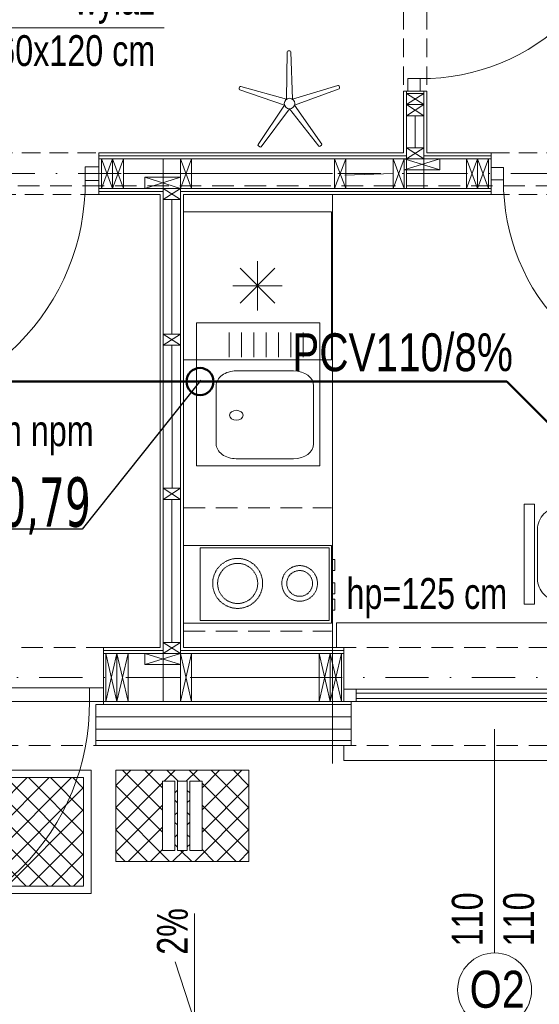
# Model space of a CAD drawing. Header units: inches. Extents: x 57112 to 98566, y -51777 to -16564.
# Tile 61 of 138: x 73999 to 74210, y -20807 to -20408. Entities that reach past the tile are written whole.
import ezdxf
from ezdxf import colors
from ezdxf.entities.mleader import LeaderData, LeaderLine
from ezdxf.lldxf.tags import DXFTag
from ezdxf.math import Vec2, Vec3

# ---------------------------------------------------------------- set-up
doc = ezdxf.new("R2010")
doc.units = ezdxf.units.IN
doc.header["$MEASUREMENT"] = 0
for name, pattern in [('DASHDOT', [1, 0.5, -0.25, 0, -0.25]), ('DASHED2', [0.375, 0.25, -0.125]), ('HIDDEN', [0.375, 0.25, -0.125])]:
    doc.linetypes.add(name, pattern=pattern)
doc.layers.get('0').update_dxf_attribs({"color": 251, "lineweight": 0})
doc.layers.add('# 02 KS RZEDNE', color=26, linetype='Continuous')
for name, color, linetype, lineweight in [('## 02 KS PION', 3, 'Continuous', 30), ('## 02 KS POD POSADZKĄ', 24, 'Continuous', 50), ('## 02 KS SREDNICE', 24, 'Continuous', 15), ('## 05 PODGRZEWACZ', 1, 'SOLID', 30), ('05-wymiary', 251, 'Continuous', 0), ('16a-elew.cienka', 251, 'Continuous', 0), ('A11-kuchnia', 251, 'Continuous', 13), ('A21b-ściana szkielet', 3, 'Continuous', 20), ('p-- ocieplenie-w.zew', 251, 'Continuous', 0), ('p-- zero bud', 250, 'Continuous', 0), ('p--dach', 251, 'Continuous', 30), ('p--drzwi', 251, 'Continuous', 0), ('p--konst-słupy', 251, 'Continuous', 0), ('p--meble wyp.', 251, 'Continuous', 0), ('p--ocieplenie w.wew.', 251, 'Continuous', 0), ('p--okna', 251, 'Continuous', 0), ('p--opis okna', 251, 'Continuous', 0), ('p--opisy dodatkowe', 251, 'Continuous', 0), ('p--osie konstr', 250, 'DASHDOT', 15), ('p--podciąg', 251, 'Continuous', 0), ('p--płyta GK', 251, 'Continuous', 0), ('p--spadki terenu', 251, 'Continuous', 0), ('p--ściana szkielet', 251, 'Continuous', 0)]:
    doc.layers.add(name, color=color, linetype=linetype, lineweight=lineweight)
doc.styles.add('1-100', font='arial.ttf', dxfattribs={"width": 0.75, "height": 18})
doc.styles.add('1-50', font='arial.ttf', dxfattribs={"width": 0.75, "height": 12.5})
doc.styles.add('GENERATED_STYLE_3', font='txt')
doc.styles.add('PZ', font='romand.shx', dxfattribs={"width": 0.7})
doc.styles.get("Standard").update_dxf_attribs({"font": 'arial.ttf', "width": 0.75})
doc.linetypes.add('BATTING', pattern='A,0.0001,-0.1,[134,ltypeshp.shx,S=0.1,R=0,X=-0.1,Y=0],-0.2,[134,ltypeshp.shx,S=0.1,R=180,X=0.1,Y=0],-0.1', length=0.4001)
tags = doc.linetypes.add('SOLID', pattern=[10, 10, 0]).pattern_tags.tags
tags[6:7] = [DXFTag(74, 4), DXFTag(75, 0), DXFTag(340, '0'), DXFTag(46, 0.0), DXFTag(50, 0.0), DXFTag(44, 0.0), DXFTag(45, 0.0)]
tags[4:5] = [DXFTag(74, 4), DXFTag(75, 0), DXFTag(340, '0'), DXFTag(46, 0.0), DXFTag(50, 0.0), DXFTag(44, 0.0), DXFTag(45, 0.0)]
doc.dimstyles.new('PZ', dxfattribs={"dimscale": 0.5, "dimtxt": 2.2, "dimasz": 0, "dimexe": 0, "dimexo": 0, "dimgap": 0.5, "dimtad": 1, "dimdec": 1, "dimlfac": 0.1, "dimzin": 0, "dimdsep": 46, "dimtxsty": 'PZ', "dimcen": 0.09, "dimse1": 1, "dimse2": 1, "dimsd1": 1, "dimsd2": 1, "dimclrd": 8, "dimclre": 8, "dimclrt": 256, "dimadec": 0, "dimazin": 0, "dimtfac": 1, "dimtdec": 1, "dimtofl": 0, "dimtmove": 1, "dimatfit": 3, "dimfxl": 1, "dimtolj": 1, "dimtzin": 0, "dimarcsym": 0})

# ---------------------------------------------------------------- blocks, each defined once
blk = doc.blocks.new('drzwi-90-100')
for p, q in [((10.1, 87.38), (5.05, 87.38)), ((5.05, 87.38), (5.05, 2.53)), ((10.1, 2.53), (10.1, 87.38)), ((5.05, 2.53), (0, 2.53)), ((0, 2.53), (0, -2.53)), ((5.05, -2.53), (5.05, 2.53)), ((5.05, 2.53), (10.1, 2.53)), ((100, 2.53), (94.95, 2.53)), ((94.95, 2.53), (94.95, -2.53)), ((100, -2.53), (100, 2.53)), ((0, -2.53), (5.05, -2.53)), ((94.95, -2.53), (100, -2.53))]:
    blk.add_line(p, q)
blk.add_arc((10.8, 3.23), 84.15, 359.5233, 90.4767)
blk = doc.blocks.new('f021')
blk.add_lwpolyline([(-31.75, 70), (31.75, 70), (31.75, 63.39), (-31.75, 63.39)], close=True)
blk.add_lwpolyline([(-29.65, 14.01), (-29.65, 47.55, -0.414214), (-15.64, 61.57), (15.64, 61.57, -0.414214), (29.65, 47.55), (29.65, 14.01, -0.414214), (15.64, 0), (-15.64, 0, -0.414214)], format="xyb", close=True)
blk = doc.blocks.new('okno-110-szalówka')
at = {"linetype": 'Continuous', "ltscale": 35}
for p, q in [((0, 45.75), (110, 45.75)), ((-3, -10), (113, -10))]:
    blk.add_line(p, q, dxfattribs=at)
for p, q in [((0, 45.75), (0, 39.75)), ((110, 39.75), (110, 45.75)), ((3, 39.75), (3, 21.95)), ((107, 21.95), (107, 39.75)), ((5, 21.95), (0, 21.95)), ((0, 21.95), (0, 16.95)), ((0, 21.95), (0, 0)), ((105, 21.95), (5, 21.95)), ((5, 16.95), (5, 21.95)), ((5, 20.61), (105, 20.61)), ((110, 21.95), (105, 21.95)), ((105, 21.95), (105, 16.95)), ((110, 0), (110, 21.95)), ((110, 16.95), (110, 21.95)), ((0, 16.95), (5, 16.95)), ((5, 18.45), (105, 18.45)), ((5, 16.95), (105, 16.95)), ((105, 16.95), (110, 16.95)), ((-3, 0), (-3, -10)), ((0, 0), (-3, 0)), ((110, 0), (113, 0)), ((113, 0), (113, -10))]:
    blk.add_line(p, q)
at = {"linetype": 'HIDDEN', "ltscale": 35}
for p, q in [((0, 39.75), (110, 39.75)), ((0, 0), (110, 0))]:
    blk.add_line(p, q, dxfattribs=at)
blk = doc.blocks.new('stojak wieszak')
for p, q in [((-0.66, 2.03), (5.74, 20.18)), ((6.18, 20.4), (6.88, 20.18)), ((6.18, 20.4), (6.88, 20.18)), ((7.11, 19.74), (1.72, 1.26)), ((-17.49, 12.18), (-17.07, 12.78)), ((-17.07, 12.78), (-17.49, 12.18)), ((-16.58, 12.86), (-0.66, 2.03)), ((-2.13, -0.01), (-17.42, 11.69)), ((1.72, 1.26), (20.97, 0.78)), ((21.31, 0.43), (21.32, -0.3)), ((21.31, 0.43), (21.32, -0.3)), ((-17.36, -11.79), (-2.13, -0.01)), ((-0.65, -2.03), (-16.51, -12.96)), ((5.85, -20.15), (-0.65, -2.03)), ((20.97, -0.66), (1.73, -1.25)), ((1.73, -1.25), (7.22, -19.7)), ((-16.99, -12.87), (-17.42, -12.28)), ((-17.42, -12.28), (-16.99, -12.87)), ((6.99, -20.14), (6.3, -20.37)), ((6.99, -20.14), (6.3, -20.37))]:
    blk.add_line(p, q)
blk.add_circle((0, 0), 2.13)
for centre, start, end in [((6.07, 20.06), 72.1621, 160.5763), ((6.77, 19.84), 343.748, 72.1621), ((-17.21, 11.98), 144.1621, 232.5763), ((-16.78, 12.57), 55.748, 144.1621), ((20.96, 0.42), 0.1621, 88.5763), ((20.96, -0.31), 271.748, 0.1621), ((-17.14, -12.07), 127.748, 216.1621), ((-16.71, -12.66), 216.1621, 304.5763), ((6.88, -19.8), 288.1621, 16.5763), ((6.19, -20.03), 199.748, 288.1621)]:
    blk.add_arc(centre, 0.355, start, end)
blk = doc.blocks.new('szczotka do butów')
h = blk.add_hatch()
h.set_pattern_fill('ANSI37-Metric', color=256, scale=2, angle=-90, style=0)
h.set_pattern_definition([(-45, (2443.106, -1011.535), (4.490128, 4.490128), []), (45, (2443.106, -1011.535), (-4.490128, 4.490128), [])])
h.paths.add_polyline_path([(0, -37), (54, -37), (54, 0), (0, 0)])
h.paths.add_polyline_path([(19, -4.5), (24, -4.5), (24, -32.5), (19, -32.5)], flags=16)
h.paths.add_polyline_path([(35, -4.5), (30, -4.5), (30, -32.5), (35, -32.5)], flags=16)
h.paths.add_polyline_path([(25, -4.5), (29, -4.5), (29, -32.5), (25, -32.5)], flags=16)
for points in [[(0, -37), (54, -37), (54, 0), (0, 0)], [(19, -4.5), (24, -4.5), (24, -32.5), (19, -32.5)], [(25, -4.5), (29, -4.5), (29, -32.5), (25, -32.5)], [(35, -4.5), (30, -4.5), (30, -32.5), (35, -32.5)]]:
    blk.add_lwpolyline(points, close=True)
blk = doc.blocks.new('ukł.słupów-1K')
at = {"ltscale": 35}
for p, q in [((500.4, 316.5), (493.4, 316.5)), ((369.65, 278.05), (369.65, 290.05)), ((526.65, 278.05), (526.65, 290.05))]:
    blk.add_line(p, q, dxfattribs=at)
for p, q in [((493.4, 312), (500.4, 316.5)), ((493.4, 316.5), (500.4, 312)), ((493.4, 307.5), (500.4, 312)), ((493.4, 312), (500.4, 307.5)), ((493.4, 290.05), (500.4, 294.55)), ((493.4, 294.55), (500.4, 290.05)), ((369.65, 290.05), (374.15, 278.05)), ((374.15, 290.05), (369.65, 278.05)), ((374.15, 290.05), (378.65, 278.05)), ((378.65, 290.05), (374.15, 278.05)), ((401.7, 290.05), (406.2, 278.05)), ((406.2, 290.05), (401.7, 278.05)), ((464.2, 290.05), (468.7, 278.05)), ((468.7, 290.05), (464.2, 278.05)), ((487.9, 290.05), (492.4, 278.05)), ((492.4, 290.05), (487.9, 278.05)), ((492.4, 285.55), (506.9, 290.05)), ((492.4, 290.05), (506.9, 285.55)), ((517.65, 290.05), (522.15, 278.05)), ((522.15, 290.05), (517.65, 278.05)), ((522.15, 290.05), (526.65, 278.05)), ((526.65, 290.05), (522.15, 278.05)), ((387.2, 278.05), (401.7, 282.55)), ((387.2, 282.55), (401.7, 278.05)), ((394.7, 273.55), (401.7, 278.05)), ((394.7, 278.05), (401.7, 273.55)), ((394.7, 214.5), (401.7, 219)), ((394.7, 219), (401.7, 214.5)), ((394.7, 152), (401.7, 156.5)), ((394.7, 156.5), (401.7, 152)), ((394.7, 89.5), (401.7, 94)), ((394.7, 94), (401.7, 89.5)), ((375.95, 70), (371.45, 89.5)), ((371.45, 70), (375.95, 89.5)), ((380.45, 70), (375.95, 89.5)), ((375.95, 70), (380.45, 89.5)), ((387.2, 85), (401.7, 89.5)), ((387.2, 89.5), (401.7, 85)), ((406.2, 70), (401.7, 89.5)), ((401.7, 70), (406.2, 89.5)), ((462.45, 70), (457.95, 89.5)), ((457.95, 70), (462.45, 89.5)), ((466.95, 70), (462.45, 89.5)), ((462.45, 70), (466.95, 89.5))]:
    blk.add_line(p, q)
for points in [[(493.4, 316.5), (500.4, 316.5), (500.4, 312), (493.4, 312)], [(493.4, 312), (500.4, 312), (500.4, 307.5), (493.4, 307.5)], [(493.4, 294.55), (500.4, 294.55), (500.4, 290.05), (493.4, 290.05)], [(374.15, 290.05), (374.15, 278.05), (369.65, 278.05), (369.65, 290.05)], [(378.65, 290.05), (378.65, 278.05), (374.15, 278.05), (374.15, 290.05)], [(406.2, 290.05), (406.2, 278.05), (401.7, 278.05), (401.7, 290.05)], [(468.7, 290.05), (468.7, 278.05), (464.2, 278.05), (464.2, 290.05)], [(492.4, 290.05), (492.4, 278.05), (487.9, 278.05), (487.9, 290.05)], [(492.4, 290.05), (506.9, 290.05), (506.9, 285.55), (492.4, 285.55)], [(522.15, 290.05), (522.15, 278.05), (517.65, 278.05), (517.65, 290.05)], [(526.65, 290.05), (526.65, 278.05), (522.15, 278.05), (522.15, 290.05)], [(387.2, 282.55), (401.7, 282.55), (401.7, 278.05), (387.2, 278.05)], [(394.7, 278.05), (401.7, 278.05), (401.7, 273.55), (394.7, 273.55)], [(394.7, 219), (401.7, 219), (401.7, 214.5), (394.7, 214.5)], [(394.7, 156.5), (401.7, 156.5), (401.7, 152), (394.7, 152)], [(394.7, 94), (401.7, 94), (401.7, 89.5), (394.7, 89.5)], [(371.45, 70), (371.45, 89.5), (375.95, 89.5), (375.95, 70)], [(375.95, 70), (375.95, 89.5), (380.45, 89.5), (380.45, 70)], [(387.2, 89.5), (401.7, 89.5), (401.7, 85), (387.2, 85)], [(401.7, 70), (401.7, 89.5), (406.2, 89.5), (406.2, 70)], [(457.95, 70), (457.95, 89.5), (462.45, 89.5), (462.45, 70)], [(462.45, 70), (462.45, 89.5), (466.95, 89.5), (466.95, 70)]]:
    blk.add_lwpolyline(points, close=True)
for points in [[(371.45, 89.5), (371.45, 70)], [(466.95, 89.5), (466.95, 70)]]:
    blk.add_lwpolyline(points, dxfattribs=at)
blk = doc.blocks.new('FRIDGE_65_86')
at = {"color": 0, "linetype": 'Continuous'}
for p, q in [((0.6, 0.6), (0, 0.6)), ((0, 0.6), (0, 0)), ((0.6, 0), (0.6, 0.6)), ((0.3, 0.2), (0.3, 0.4)), ((0.229289, 0.229289), (0.370711, 0.370711)), ((0.229289, 0.370711), (0.370711, 0.229289)), ((0.2, 0.3), (0.4, 0.3)), ((0, 0), (0.6, 0))]:
    blk.add_line(p, q, dxfattribs=at)
blk = doc.blocks.new('kuchenka_16')
for points in [[(0, 0), (31.55, 0), (31.55, -60), (0, -60)], [(1, -6.74), (30.35, -6.74), (30.35, -59), (1, -59)], [(5.7, -60), (10.19, -60), (10.19, -61.31), (5.7, -61.31)], [(15.11, -60), (19.61, -60), (19.61, -61.31), (15.11, -61.31)], [(21.75, -60), (26.24, -60), (26.24, -61.31), (21.75, -61.31)]]:
    blk.add_lwpolyline(points, close=True)
at = {"linetype": 'DASHED2'}
for centre, radius in [((15.38, -21.95), 10.13), ((15.38, -21.95), 8.13), ((15.38, -47.09), 7.23), ((15.38, -47.09), 5.23)]:
    blk.add_circle(centre, radius, dxfattribs=at)
blk = doc.blocks.new('zlew-58x50')
at = {"color": 0, "linetype": 'Continuous'}
for p, q in [((8.87, -8), (32.47, -8)), ((2.87, -39.36), (2.87, -16.16)), ((38.47, -39.36), (38.47, -16.16)), ((8.87, -47.52), (32.47, -47.52))]:
    blk.add_line(p, q, dxfattribs=at)
at = {"ltscale": 8}
for p, q in [((44.02, -13.33), (54.02, -13.33)), ((44.02, -18.33), (54.02, -18.33)), ((44.02, -23.33), (54.02, -23.33)), ((44.02, -28.33), (54.02, -28.33)), ((44.02, -33.33), (54.02, -33.33)), ((44.02, -38.33), (54.02, -38.33)), ((44.02, -43.33), (54.02, -43.33))]:
    blk.add_line(p, q, dxfattribs=at)
blk.add_lwpolyline([(0, -50), (58, -50), (58, 0), (0, 0)], close=True, dxfattribs=at)
at = {"color": 0, "linetype": 'Continuous', "extrusion": (0, 0, -1)}
for centre, start_param, end_param in [((8.87, -16.16), 1.570796, 3.141593), ((8.87, -39.36), 0, 1.570796)]:
    blk.add_ellipse(centre, major_axis=(0, -8.16), ratio=0.735294, start_param=start_param, end_param=end_param, dxfattribs=at)
at = {"color": 0, "linetype": 'Continuous'}
for centre, start_param, end_param in [((32.47, -16.16), 1.570796, 3.141593), ((32.47, -39.36), 0, 1.570796)]:
    blk.add_ellipse(centre, major_axis=(0, -8.16), ratio=0.735294, start_param=start_param, end_param=end_param, dxfattribs=at)
at = {"color": 0, "linetype": 'Continuous', "extrusion": (0, 0, -1)}
blk.add_ellipse((20.49, -16.16), major_axis=(0, -2.72), ratio=0.735294, dxfattribs=at)

msp = doc.modelspace()

# ---------------------------------------------------------------- hatches: boundary and pattern name
at = {"layer": '05-wymiary'}
h = msp.add_hatch(dxfattribs=at)
h.set_pattern_fill('ANSI37-Metric', color=256, scale=2, angle=270, style=0)
h.set_pattern_definition([(315, (76669.646, -21981.49), (4.490128, 4.490128), []), (45, (76669.646, -21981.49), (-4.490128, 4.490128), [])])
h.paths.add_polyline_path([(73931.196, -20715.533), (73931.196, -20759.533), (74025.196, -20759.533), (74025.196, -20715.533)])

# ---------------------------------------------------------------- linework, layer by layer
at = {"layer": '## 02 KS PION', "color": 3, "lineweight": 50}
msp.add_circle((74072.374, -20554.974, 151.8), 5.5, dxfattribs=at)
at = {"layer": '## 02 KS POD POSADZKĄ', "lineweight": 50}
for p, q in [((73820.949, -20554.974, 151.8), (74196.816, -20554.974, 151.8)), ((74196.816, -20554.974, 151.8), (74299.069, -20657.227, 151.8))]:
    msp.add_line(p, q, dxfattribs=at)
at = {"layer": '16a-elew.cienka', "elevation": 151.8}
for points in [[(73928.196, -20712.533), (73928.196, -20762.533), (74028.196, -20762.533), (74028.196, -20712.533)], [(73931.196, -20715.533), (73931.196, -20759.533), (74025.196, -20759.533), (74025.196, -20715.533)]]:
    msp.add_lwpolyline(points, close=True, dxfattribs=at)
at = {"layer": 'A11-kuchnia', "linetype": 'Continuous', "ltscale": 35}
msp.add_line((74126.076, -20709.83, 151.8), (74126.076, -20479.38, 151.8), dxfattribs=at)
at = {"layer": 'A11-kuchnia', "linetype": 'HIDDEN', "ltscale": 35}
for p, q in [((74065.696, -20606.133, 151.8), (74125.696, -20606.133, 151.8)), ((74065.696, -20656.133, 151.8), (74125.696, -20656.133, 151.8))]:
    msp.add_line(p, q, dxfattribs=at)
at = {"layer": 'A21b-ściana szkielet', "ltscale": 35}
msp.add_line((74190.396, -20479.133, 151.8), (74190.396, -20462.233, 151.8), dxfattribs=at)
at = {"layer": 'p-- ocieplenie-w.zew', "linetype": 'BATTING', "ltscale": 3}
msp.add_line((74133.696, -20690.933, 151.8), (74030.196, -20690.933, 151.8), dxfattribs=at)
at = {"layer": 'p--dach', "linetype": 'HIDDEN', "lineweight": 20, "ltscale": 35}
msp.add_line((74702.906, -20475.683, 151.8), (73582.686, -20475.683, 151.8), dxfattribs=at)
at = {"layer": 'p--drzwi', "elevation": 151.8}
msp.add_lwpolyline([(73921.196, -20679.077), (74033.196, -20679.077), (74033.196, -20684.733), (73921.196, -20684.733)], close=True, dxfattribs=at)
at = {"layer": 'p--ocieplenie w.wew.', "linetype": 'BATTING', "ltscale": 3}
for p, q in [((74159.646, -20447.233, 151.8), (74159.646, -20460.183, 151.8)), ((74041.396, -20470.683, 151.8), (74064.446, -20470.683, 151.8)), ((74126.052, -20470.683, 151.8), (74068.946, -20470.683, 151.8)), ((74150.646, -20470.683, 151.8), (74131.052, -20471.288, 151.8)), ((74180.396, -20470.683, 151.8), (74156.146, -20470.683, 151.8)), ((74060.946, -20481.183, 151.8), (74060.946, -20535.733, 151.8)), ((74060.946, -20540.233, 151.8), (74061.033, -20598.233, 151.8)), ((74060.946, -20602.733, 151.8), (74060.946, -20660.733, 151.8)), ((74043.196, -20674.983, 151.8), (74064.446, -20674.983, 151.8)), ((74068.946, -20674.983, 151.8), (74120.696, -20674.983, 151.8))]:
    msp.add_line(p, q, dxfattribs=at)
at = {"layer": 'p--opis okna'}
msp.add_line((74191.846, -20786.617, 151.8), (74191.846, -20695.933, 151.8), dxfattribs=at)
msp.add_circle((74191.846, -20801.617, 151.8), 15, dxfattribs=at)
at = {"layer": 'p--opisy dodatkowe'}
msp.add_line((74057.85, -20411.634, 151.8), (73966.449, -20411.634, 151.8), dxfattribs=at)
at = {"layer": 'p--osie konstr', "linetype": 'DASHDOT', "ltscale": 35}
for p, q in [((74707.345, -20470.683, 151.8), (73623.153, -20470.683, 151.8)), ((74305.476, -20674.983, 151.8), (73872.496, -20674.983, 151.8))]:
    msp.add_line(p, q, dxfattribs=at)
at = {"layer": 'p--podciąg', "linetype": 'HIDDEN', "ltscale": 30}
for p, q in [((74154.896, -20337.233, 151.8), (74154.896, -20437.233, 151.8)), ((74164.396, -20337.233, 151.8), (74164.396, -20437.233, 151.8)), ((73921.396, -20462.233, 151.8), (74031.396, -20462.233, 151.8)), ((74190.396, -20462.233, 151.8), (74290.396, -20462.233, 151.8)), ((74031.396, -20479.133, 151.8), (73921.396, -20479.133, 151.8)), ((74190.396, -20479.133, 151.8), (74290.396, -20479.133, 151.8))]:
    msp.add_line(p, q, dxfattribs=at)
at = {"layer": 'p--płyta GK', "ltscale": 35}
for p, q in [((74154.896, -20462.233, 151.8), (74154.896, -20437.233, 151.8)), ((74164.396, -20462.233, 151.8), (74164.396, -20437.233, 151.8)), ((74031.396, -20462.233, 151.8), (74154.896, -20462.233, 151.8)), ((74031.396, -20463.483, 151.8), (74156.146, -20463.483, 151.8)), ((74163.146, -20463.483, 151.8), (74190.396, -20463.483, 151.8)), ((74164.396, -20462.233, 151.8), (74190.396, -20462.233, 151.8)), ((74031.396, -20477.883, 151.8), (74057.446, -20477.883, 151.8)), ((74031.396, -20479.133, 151.8), (74056.196, -20479.133, 151.8)), ((74056.196, -20662.783, 151.8), (74056.196, -20479.133, 151.8)), ((74064.446, -20477.883, 151.8), (74190.396, -20477.883, 151.8)), ((74065.696, -20662.783, 151.8), (74065.696, -20479.133, 151.8)), ((74065.696, -20479.133, 151.8), (74190.396, -20479.133, 151.8)), ((74056.196, -20662.783, 151.8), (74033.196, -20662.783, 151.8)), ((74130.696, -20662.783, 151.8), (74065.696, -20662.783, 151.8)), ((74057.446, -20664.033, 151.8), (74033.196, -20664.033, 151.8)), ((74130.696, -20664.033, 151.8), (74064.446, -20664.033, 151.8)), ((74133.696, -20700.433, 151.8), (74030.196, -20700.433, 151.8)), ((74133.696, -20702.533, 151.8), (74030.196, -20702.533, 151.8))]:
    msp.add_line(p, q, dxfattribs=at)
at = {"layer": 'p--płyta GK', "linetype": 'HIDDEN', "ltscale": 35}
for p, q in [((73921.196, -20662.783, 151.8), (74033.196, -20662.783, 151.8)), ((73924.196, -20702.533, 151.8), (74030.196, -20702.533, 151.8))]:
    msp.add_line(p, q, dxfattribs=at)
at = {"layer": 'p--spadki terenu', "elevation": 151.8}
msp.add_lwpolyline([(74070.121, -20770.566), (74070.121, -20814.263), (74062.278, -20790.174)], dxfattribs=at)
at = {"layer": 'p--ściana szkielet', "ltscale": 35}
for p, q in [((74164.396, -20437.233, 151.8), (74154.896, -20437.233, 151.8)), ((74156.146, -20476.683, 151.8), (74156.146, -20437.233, 151.8)), ((74163.146, -20476.683, 151.8), (74163.146, -20437.233, 151.8)), ((74031.396, -20479.133, 151.8), (74031.396, -20462.233, 151.8)), ((74190.396, -20464.683, 151.8), (74031.396, -20464.683, 151.8)), ((74057.446, -20684.733, 151.8), (74057.446, -20464.683, 151.8)), ((74064.446, -20684.733, 151.8), (74064.446, -20464.683, 151.8)), ((74190.396, -20476.683, 151.8), (74031.396, -20476.683, 151.8)), ((74130.696, -20665.233, 151.8), (74033.196, -20665.233, 151.8)), ((74133.696, -20685.933, 151.8), (74030.196, -20685.933, 151.8)), ((74133.696, -20684.733, 151.8), (74033.196, -20684.733, 151.8)), ((74133.696, -20695.933, 151.8), (74030.196, -20695.933, 151.8))]:
    msp.add_line(p, q, dxfattribs=at)
at = {"layer": 'p--ściana szkielet', "ltscale": 35, "elevation": 151.8}
for points in [[(74033.196, -20662.783), (74033.196, -20685.933), (74030.196, -20685.933), (74030.196, -20702.533)], [(74130.696, -20662.783), (74130.696, -20684.733), (74133.696, -20684.733), (74133.696, -20702.533)]]:
    msp.add_lwpolyline(points, dxfattribs=at)

# ---------------------------------------------------------------- block references
at = {"layer": '16a-elew.cienka'}
msp.add_blockref('szczotka do butów', (74038.196, -20712.533, 151.8), dxfattribs=at)
at = {"layer": 'A11-kuchnia', "linetype": 'Continuous', "ltscale": 35, "xscale": -100, "yscale": 100, "zscale": 100, "rotation": 270}
msp.add_blockref('FRIDGE_65_86', (74065.696, -20546.133, 151.8), dxfattribs=at)
at = {"layer": 'A11-kuchnia', "linetype": 'Continuous', "ltscale": 35, "rotation": 90}
msp.add_blockref('zlew-58x50', (74070.937, -20589.121, 151.8), dxfattribs=at)
at = {"layer": 'A11-kuchnia', "linetype": 'Continuous', "ltscale": 35, "xscale": -1, "rotation": 89.99999999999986}
msp.add_blockref('kuchenka_16', (74065.696, -20621.434, 151.8), dxfattribs=at)
at = {"layer": 'p--drzwi'}
for p, rotation in [((74159.146, -20337.233, 151.8), 270.0000000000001), ((74290.396, -20470.683, 151.8), 180)]:
    msp.add_blockref('drzwi-90-100', p, dxfattribs=dict(at, rotation=rotation))
at = {"layer": 'p--drzwi', "rotation": 180}
for p, xscale, yscale in [((73921.396, -20470.683, 151.8), -1.1, 1.1), ((73921.196, -20681.905, 151.8), -1.12, 1.12)]:
    msp.add_blockref('drzwi-90-100', p, dxfattribs=dict(at, xscale=xscale, yscale=yscale))
at = {"layer": 'p--konst-słupy'}
msp.add_blockref('ukł.słupów-1K', (73662.746, -20754.733, 151.8), dxfattribs=at)
at = {"layer": 'p--meble wyp.', "linetype": 'Continuous', "lineweight": 5, "rotation": 18.42791700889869}
msp.add_blockref('stojak wieszak', (74108.685, -20442.279, 151.8), dxfattribs=at)
at = {"layer": 'p--meble wyp.', "linetype": 'Continuous', "lineweight": 5, "xscale": -0.6375000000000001, "yscale": 0.6375000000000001, "zscale": 0.6375000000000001, "rotation": 89.99999999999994}
msp.add_blockref('f021', (74248.477, -20624.927, 151.8), dxfattribs=at)
at = {"layer": 'p--okna', "linetype": 'Continuous', "rotation": 180}
msp.add_blockref('okno-110-szalówka', (74240.696, -20662.783, 151.8), dxfattribs=at)

# ---------------------------------------------------------------- texts
at = {"layer": '# 02 KS RZEDNE', "color": 3, "linetype": 'Continuous', "char_height": 20, "width": 279.26563, "attachment_point": 6, "line_spacing_factor": 0.500001, "style": 'PZ'}
for s, insert in [('\\fTahoma|b0|i0|c238|p32;-0,79', (74028.11, -20605.394, 151.8)), ('\\fTahoma|b0|i0|c238|p32;-0,55', (74256.322, -20735.201, 151.8))]:
    msp.add_mtext(s, dxfattribs=dict(at, insert=insert))
at = {"layer": '## 02 KS SREDNICE', "linetype": 'Continuous', "style": 'GENERATED_STYLE_3', "width": 0.8}
msp.add_text('PCV110/8%', height=15.3543, dxfattribs=at).set_placement((74109.801, -20550.787, 151.8))
at = {"layer": 'p-- zero bud', "insert": (73908.863, -20568.661, 151.8), "char_height": 12.5, "width": 531.91597, "attachment_point": 1, "style": '1-50'}
msp.add_mtext('±0,00= 31,60 m npm', dxfattribs=at)
at = {"layer": 'p--opis okna'}
for s, insert, char_height, width, attachment_point, style in [('hp=125 cm', (74196.918, -20634.632, 151.8), 12.5, 128.63421, 3, '1-100'), ('\\W0.8;O2', (74181.73, -20793.825, 151.8), 15, 74.01038, 1, '1-50')]:
    msp.add_mtext(s, dxfattribs=dict(at, insert=insert, char_height=char_height, width=width, attachment_point=attachment_point, style=style))
at = {"layer": 'p--opis okna', "insert": (74208.006, -20762.056, 151.8), "char_height": 12.5, "width": 45.287, "attachment_point": 9, "rotation": 90, "style": '1-100'}
msp.add_mtext('110\\P110', dxfattribs=at)
at = {"layer": 'p--opisy dodatkowe', "insert": (74054.221, -20393.73, 151.8), "char_height": 12.5, "width": 88.05585, "attachment_point": 3, "style": '1-50'}
msp.add_mtext('wyłaz\\P60x120 cm', dxfattribs=at)
at = {"layer": 'p--spadki terenu', "insert": (74067.526, -20768.427, 151.8), "char_height": 18, "width": 207.41597, "attachment_point": 9, "rotation": 90, "style": '1-50'}
msp.add_mtext('{\\H0.6944x;2%}', dxfattribs=at)

# ---------------------------------------------------------------- leaders
at = {"layer": '# 02 KS RZEDNE', "color": 3, "linetype": 'Continuous', "has_arrowhead": 0, "annotation_type": 0, "has_hookline": 1, "hookline_direction": 1, "text_width": 42.728}
msp.add_leader([(74072.724, -20554.367, 151.8), (74024.558, -20614.82, 151.8)], dimstyle='PZ', override={"dimgap": 0.1, "dimclrd": 3}, dxfattribs=at)
at = {"layer": '## 05 PODGRZEWACZ', "color": 1, "lineweight": 15}
ml = msp.add_multileader_mtext('Standard', dxfattribs=at)
ml.set_content('Podgrzewacz wody użytkowej wiszący 50l\\Pz wbudowanym zaworem mieszającym\\Podpływ z zaworu bezpieczeństwa podłączyć do kanalizacji poprzez syfon', color=256)
ml.set_leader_properties()
ml.build(insert=Vec2(0, 0))
ml.multileader.update_dxf_attribs({"dogleg_length": 52.872})
ctx = ml.context
ctx.base_point, ctx.char_height, ctx.plane_origin = Vec3(73905.938, -19924.672, 240.049), 15, Vec3(74069.233, -19186.438, 240.049)
notes = []
notes.append((ctx, [(0, (1, 1, 0), (73853.066, -19924.672, 240.049), (1, 0), 52.872, [(0, [(73835.413, -20507.441, 240.049)], 0, [])])]))
ctx.mtext.insert, ctx.mtext.width, ctx.mtext.flow_direction = Vec3(73907.938, -19914.975, 240.049), 301.81321, 5
for ctx, leaders in notes:
    for number, flags, end, landing, length, lines in leaders:
        leader = LeaderData()
        leader.index, (leader.has_last_leader_line, leader.has_dogleg_vector, leader.attachment_direction) = number, flags
        leader.last_leader_point, leader.dogleg_vector, leader.dogleg_length = Vec3(end), Vec3(landing), length
        for number, points, colour, breaks in lines:
            line = LeaderLine()
            line.index, line.vertices, line.color, line.breaks = number, Vec3.list(points), colors.encode_raw_color(colour), breaks
            leader.lines.append(line)
        ctx.leaders.append(leader)

doc.saveas('drawing.dxf')
